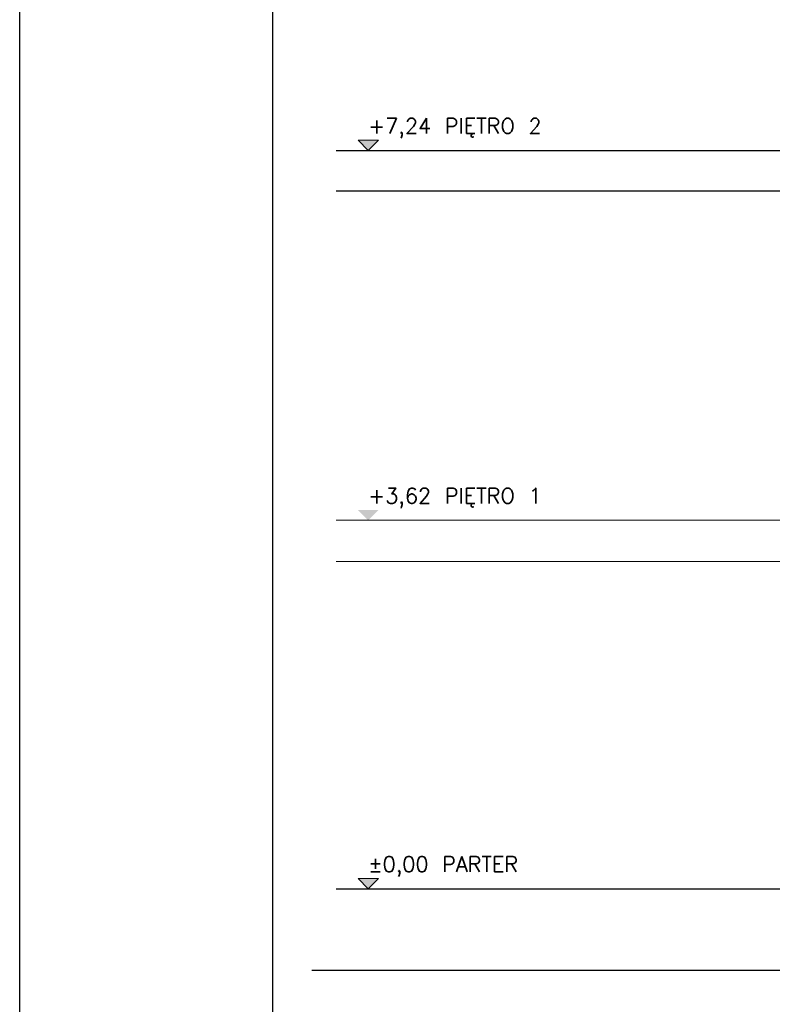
# Model space of a CAD drawing. Extents: x -220312 to -8310, y -91840 to 81907.
# Tile 6 of 128: x -139420 to -132034, y -44486 to -34830. Entities that reach past the tile are written whole.
import ezdxf

# ---------------------------------------------------------------- set-up
doc = ezdxf.new("R2010")
doc.units = 0
doc.header["$MEASUREMENT"] = 0
doc.layers.add('#ks', color=34, linetype='Continuous', lineweight=30)
doc.layers.add('Istniejące stropy_Nr_Pióra__5', color=7, linetype='Continuous', lineweight=13)
doc.styles.get("Standard").update_dxf_attribs({"font": 'txt', "bigfont": 'BIGFONT.SHX'})

# ---------------------------------------------------------------- blocks, each defined once
blk = doc.blocks.new('A$C382C6C0C')
at = {"layer": '#ks', "color": 7, "lineweight": -3}
for p, q in [((-248.51, -2909), (-248.51, 61)), ((0, -2848), (0, 0))]:
    blk.add_line(p, q, dxfattribs=at)

msp = doc.modelspace()

# ---------------------------------------------------------------- hatches: boundary and pattern name
at = {"layer": 'Istniejące stropy_Nr_Pióra__5', "linetype": 'Continuous'}
for points in [[(-135999.5, -36112.5), (-135899.5, -36012.5), (-136099.5, -36012.5)], [(-135999.5, -39739.1), (-135899.5, -39639.1), (-136099.5, -39639.1)], [(-135999.5, -43352.5), (-135899.5, -43252.5), (-136099.5, -43252.5)]]:
    msp.add_hatch(color=256, dxfattribs=at).paths.add_polyline_path(points)

# ---------------------------------------------------------------- linework, layer by layer
for p, q in [((-136312.9, -36112.5), (-99700.3, -36112.5)), ((-99700.3, -36512.5), (-136312.9, -36512.5)), ((-136312.9, -43352.5), (-99700.3, -43352.5)), ((-136552.9, -44152), (-99700.3, -44152))]:
    msp.add_line(p, q)
for p, q in [((-135999.5, -36112.5), (-136099.5, -36012.5)), ((-136099.5, -36012.5), (-135899.5, -36012.5)), ((-135899.5, -36012.5), (-135999.5, -36112.5)), ((-99700.3, -39737.5), (-136312.9, -39737.5)), ((-99700.3, -40142.5), (-136312.9, -40142.5)), ((-135999.5, -43352.5), (-136099.5, -43252.5)), ((-136099.5, -43252.5), (-135899.5, -43252.5)), ((-135899.5, -43252.5), (-135999.5, -43352.5))]:
    msp.add_line(p, q, dxfattribs=at)

# ---------------------------------------------------------------- block references
at = {"layer": '#ks', "color": 1, "lineweight": 35, "xscale": 10, "yscale": 10, "zscale": 10}
msp.add_blockref('A$C382C6C0C', (-136935.3, -29155), dxfattribs=at)

# ---------------------------------------------------------------- texts
at = {"layer": 'Istniejące stropy_Nr_Pióra__5', "linetype": 'Continuous', "insert": (-135999.5, -35992.5), "char_height": 150, "attachment_point": 7}
msp.add_mtext('\\pxql;\\A1;+7,24 PIĘTRO 2', dxfattribs=at)
at = {"layer": 'Istniejące stropy_Nr_Pióra__5', "linetype": 'Continuous', "char_height": 150, "attachment_point": 7}
for s, insert, width in [('\\pxql;\\A1;+3,62 PIĘTRO 1', (-135999.5, -39619.1), 2599.935), ('\\A1;\\pxql;±0,00 PARTER', (-135999.5, -43232.5), 1958.426)]:
    msp.add_mtext(s, dxfattribs=dict(at, insert=insert, width=width))

doc.saveas('drawing.dxf')
